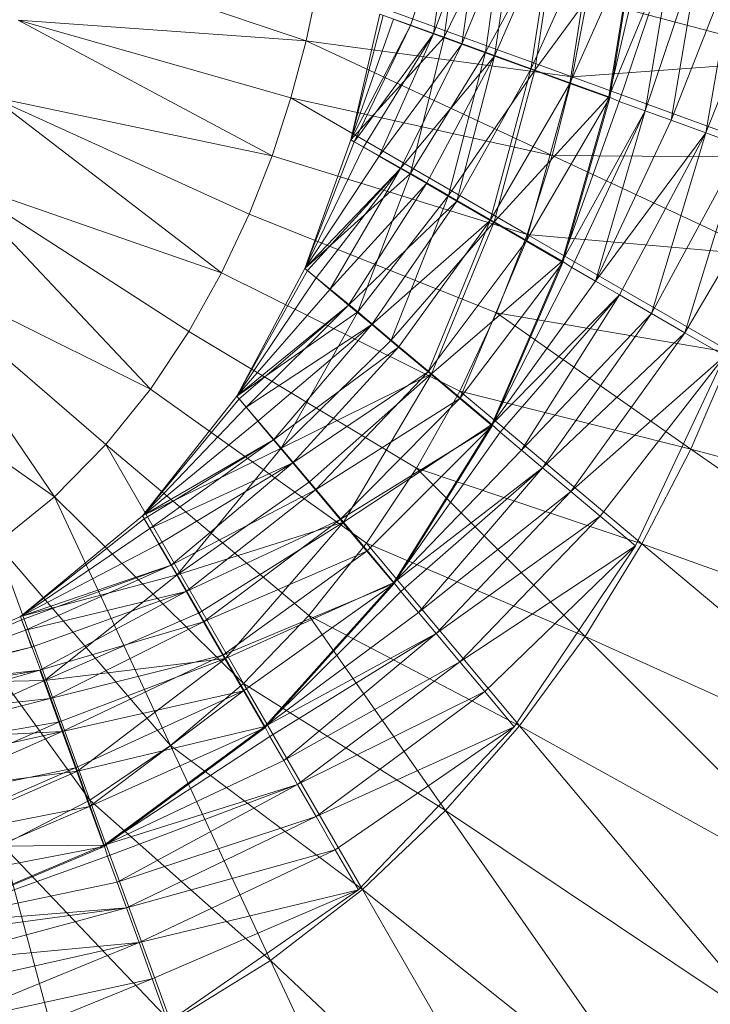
# Model space of a CAD drawing. Header units: metres. Extents: x 391.1 to 430.4, y 12.7 to 28.4.
# Tile 52 of 86: x 401.9107 to 401.9719, y 27.4786 to 27.5659. Entities that reach past the tile are written whole.
import ezdxf

# ---------------------------------------------------------------- set-up
doc = ezdxf.new("R2010")
doc.units = ezdxf.units.M
doc.layers.add('A-DETL-____-MBND', color=7, linetype='Continuous', lineweight=18)

# ---------------------------------------------------------------- blocks, each defined once
blk = doc.blocks.new('Family - Inodor PB-155331-02_ELEC_P0')
at = {"layer": 'A-DETL-____-MBND', "color": 253, "true_color": 0xaaaaaa}
for p, q in [((0.268513, 0.204315), (0.264861, 0.193347)), ((0.264861, 0.193347), (0.268513, 0.204315)), ((0.268513, 0.204315), (0.266902, 0.192605)), ((0.266902, 0.192605), (0.268513, 0.204315)), ((0.266902, 0.192605), (0.271149, 0.20385)), ((0.266902, 0.192605), (0.271149, 0.20385)), ((0.269507, 0.204198), (0.267861, 0.192317)), ((0.269507, 0.204198), (0.267861, 0.192317)), ((0.267861, 0.192317), (0.269507, 0.204198)), ((0.267861, 0.192317), (0.273341, 0.203522)), ((0.267861, 0.192317), (0.273341, 0.203522)), ((0.271149, 0.20385), (0.269418, 0.191689)), ((0.269418, 0.191689), (0.271149, 0.20385)), ((0.273341, 0.203522), (0.271519, 0.190986)), ((0.271519, 0.190986), (0.273341, 0.203522)), ((0.269418, 0.191689), (0.274204, 0.203311)), ((0.269418, 0.191689), (0.274204, 0.203311)), ((0.271519, 0.190986), (0.277942, 0.202711)), ((0.271519, 0.190986), (0.277942, 0.202711)), ((0.274204, 0.203311), (0.272332, 0.190628)), ((0.272332, 0.190628), (0.274204, 0.203311)), ((0.272332, 0.190628), (0.277583, 0.202715)), ((0.272332, 0.190628), (0.277583, 0.202715)), ((0.277583, 0.202715), (0.275556, 0.189455)), ((0.275556, 0.189455), (0.277583, 0.202715)), ((0.277942, 0.202711), (0.275909, 0.189388)), ((0.275909, 0.189388), (0.277942, 0.202711)), ((0.275556, 0.189455), (0.281184, 0.20208)), ((0.275556, 0.189455), (0.281184, 0.20208)), ((0.281184, 0.20208), (0.278993, 0.188204)), ((0.278993, 0.188204), (0.281184, 0.20208)), ((0.275909, 0.189388), (0.284816, 0.201499)), ((0.275909, 0.189388), (0.284816, 0.201499)), ((0.278993, 0.188204), (0.284899, 0.201425)), ((0.278993, 0.188204), (0.284899, 0.201425)), ((0.284816, 0.201499), (0.282469, 0.187)), ((0.282469, 0.187), (0.284816, 0.201499)), ((0.282469, 0.187), (0.28579, 0.201272)), ((0.282469, 0.187), (0.28579, 0.201272)), ((0.282469, 0.187), (0.288207, 0.200846)), ((0.282469, 0.187), (0.288207, 0.200846)), ((0.284899, 0.201425), (0.282537, 0.186914)), ((0.288207, 0.200846), (0.283388, 0.186608)), ((0.283388, 0.186608), (0.288207, 0.200846)), ((0.288207, 0.200846), (0.285694, 0.185769)), ((0.285694, 0.185769), (0.288207, 0.200846)), ((0.231512, 0.200052), (0.255616, 0.191979)), ((0.285694, 0.185769), (0.290606, 0.200423)), ((0.285694, 0.185769), (0.290606, 0.200423)), ((0.290606, 0.200423), (0.287984, 0.184936)), ((0.287984, 0.184936), (0.290606, 0.200423)), ((0.287984, 0.184936), (0.293837, 0.199854)), ((0.287984, 0.184936), (0.293837, 0.199854)), ((0.293837, 0.199854), (0.291066, 0.183814)), ((0.291066, 0.183814), (0.293837, 0.199854)), ((0.291066, 0.183814), (0.297204, 0.19926)), ((0.291066, 0.183814), (0.297204, 0.19926)), ((0.256677, 0.196978), (0.255616, 0.191979)), ((0.256677, 0.196978), (0.279209, 0.188777)), ((0.280552, 0.195736), (0.279209, 0.188777)), ((0.280552, 0.195736), (0.300666, 0.190346)), ((0.262142, 0.194337), (0.259586, 0.18319)), ((0.259586, 0.18319), (0.262142, 0.194337)), ((0.262142, 0.194337), (0.259586, 0.18319)), ((0.259586, 0.18319), (0.262142, 0.194337)), ((0.259586, 0.18319), (0.262437, 0.19423)), ((0.259586, 0.18319), (0.262437, 0.19423)), ((0.259586, 0.18319), (0.263358, 0.193895)), ((0.259586, 0.18319), (0.263358, 0.193895)), ((0.262142, 0.194337), (0.267861, 0.192317)), ((0.262142, 0.194337), (0.267861, 0.192317)), ((0.263358, 0.193895), (0.264861, 0.193347)), ((0.263358, 0.193895), (0.264861, 0.193347)), ((0.23005, 0.193813), (0.252592, 0.181788)), ((0.255616, 0.191979), (0.23005, 0.193813)), ((0.23005, 0.193813), (0.254265, 0.186915)), ((0.259586, 0.18319), (0.264861, 0.193347)), ((0.259586, 0.18319), (0.264861, 0.193347)), ((0.264861, 0.193347), (0.259858, 0.183033)), ((0.259858, 0.183033), (0.264861, 0.193347)), ((0.264861, 0.193347), (0.266902, 0.192605)), ((0.264861, 0.193347), (0.266902, 0.192605)), ((0.259586, 0.18319), (0.267861, 0.192317)), ((0.259586, 0.18319), (0.267861, 0.192317)), ((0.259858, 0.183033), (0.266902, 0.192605)), ((0.259858, 0.183033), (0.266902, 0.192605)), ((0.266902, 0.192605), (0.260706, 0.182543)), ((0.260706, 0.182543), (0.266902, 0.192605)), ((0.266902, 0.192605), (0.262092, 0.181743)), ((0.262092, 0.181743), (0.266902, 0.192605)), ((0.267861, 0.192317), (0.264867, 0.180207)), ((0.267861, 0.192317), (0.264867, 0.180207)), ((0.264867, 0.180207), (0.267861, 0.192317)), ((0.266902, 0.192605), (0.269418, 0.191689)), ((0.266902, 0.192605), (0.269418, 0.191689)), ((0.267861, 0.192317), (0.271519, 0.190986)), ((0.267861, 0.192317), (0.271519, 0.190986)), ((0.255616, 0.191979), (0.254265, 0.186915)), ((0.255616, 0.191979), (0.27744, 0.181802)), ((0.279209, 0.188777), (0.255616, 0.191979)), ((0.262092, 0.181743), (0.269418, 0.191689)), ((0.262092, 0.181743), (0.269418, 0.191689)), ((0.269418, 0.191689), (0.263973, 0.180657)), ((0.263973, 0.180657), (0.269418, 0.191689)), ((0.269418, 0.191689), (0.272332, 0.190628)), ((0.269418, 0.191689), (0.272332, 0.190628)), ((0.263973, 0.180657), (0.272332, 0.190628)), ((0.263973, 0.180657), (0.272332, 0.190628)), ((0.264867, 0.180207), (0.271519, 0.190986)), ((0.264867, 0.180207), (0.271519, 0.190986)), ((0.272332, 0.190628), (0.266291, 0.179318)), ((0.266291, 0.179318), (0.272332, 0.190628)), ((0.271519, 0.190986), (0.268239, 0.178261)), ((0.268239, 0.178261), (0.271519, 0.190986)), ((0.272332, 0.190628), (0.268977, 0.177768)), ((0.268977, 0.177768), (0.272332, 0.190628)), ((0.271519, 0.190986), (0.275909, 0.189388)), ((0.271519, 0.190986), (0.275909, 0.189388)), ((0.272332, 0.190628), (0.275556, 0.189455)), ((0.272332, 0.190628), (0.275556, 0.189455)), ((0.300666, 0.190346), (0.279209, 0.188777)), ((0.268239, 0.178261), (0.275909, 0.189388)), ((0.268239, 0.178261), (0.275909, 0.189388)), ((0.268977, 0.177768), (0.275556, 0.189455)), ((0.268977, 0.177768), (0.275556, 0.189455)), ((0.275556, 0.189455), (0.271949, 0.176052)), ((0.271949, 0.176052), (0.275556, 0.189455)), ((0.275909, 0.189388), (0.272285, 0.175925)), ((0.272285, 0.175925), (0.275909, 0.189388)), ((0.275556, 0.189455), (0.278993, 0.188204)), ((0.275556, 0.189455), (0.278993, 0.188204)), ((0.275909, 0.189388), (0.282469, 0.187)), ((0.275909, 0.189388), (0.282469, 0.187)), ((0.279209, 0.188777), (0.27744, 0.181802)), ((0.279209, 0.188777), (0.298822, 0.181638)), ((0.271949, 0.176052), (0.278993, 0.188204)), ((0.271949, 0.176052), (0.278993, 0.188204)), ((0.278993, 0.188204), (0.275116, 0.174224)), ((0.275116, 0.174224), (0.278993, 0.188204)), ((0.278993, 0.188204), (0.282537, 0.186914)), ((0.278993, 0.188204), (0.282537, 0.186914)), ((0.227765, 0.186994), (0.24811, 0.1714)), ((0.252592, 0.181788), (0.227765, 0.186994)), ((0.227765, 0.186994), (0.250555, 0.176607)), ((0.254265, 0.186915), (0.252592, 0.181788)), ((0.254265, 0.186915), (0.275214, 0.17482)), ((0.27744, 0.181802), (0.254265, 0.186915)), ((0.272285, 0.175925), (0.282469, 0.187)), ((0.272285, 0.175925), (0.282469, 0.187)), ((0.275116, 0.174224), (0.282537, 0.186914)), ((0.275116, 0.174224), (0.282537, 0.186914)), ((0.282469, 0.187), (0.27833, 0.172435)), ((0.27833, 0.172435), (0.282469, 0.187)), ((0.282537, 0.186914), (0.278382, 0.172337)), ((0.282469, 0.187), (0.283388, 0.186608)), ((0.282469, 0.187), (0.283388, 0.186608)), ((0.27833, 0.172435), (0.283388, 0.186608)), ((0.27833, 0.172435), (0.283388, 0.186608)), ((0.283388, 0.186608), (0.285694, 0.185769)), ((0.283388, 0.186608), (0.285694, 0.185769)), ((0.27833, 0.172435), (0.285694, 0.185769)), ((0.27833, 0.172435), (0.285694, 0.185769)), ((0.285694, 0.185769), (0.279167, 0.171889)), ((0.279167, 0.171889), (0.285694, 0.185769)), ((0.285694, 0.185769), (0.281292, 0.170662)), ((0.281292, 0.170662), (0.285694, 0.185769)), ((0.285694, 0.185769), (0.287984, 0.184936)), ((0.285694, 0.185769), (0.287984, 0.184936)), ((0.281292, 0.170662), (0.287984, 0.184936)), ((0.281292, 0.170662), (0.287984, 0.184936)), ((0.287984, 0.184936), (0.291066, 0.183814)), ((0.287984, 0.184936), (0.291066, 0.183814)), ((0.281292, 0.170662), (0.291066, 0.183814)), ((0.281292, 0.170662), (0.291066, 0.183814)), ((0.291066, 0.183814), (0.283402, 0.169444)), ((0.283402, 0.169444), (0.291066, 0.183814)), ((0.291066, 0.183814), (0.286243, 0.167804)), ((0.286243, 0.167804), (0.291066, 0.183814)), ((0.291066, 0.183814), (0.294279, 0.182645)), ((0.291066, 0.183814), (0.294279, 0.182645)), ((0.259586, 0.18319), (0.255501, 0.171802)), ((0.255501, 0.171802), (0.259586, 0.18319)), ((0.255501, 0.171802), (0.259586, 0.18319)), ((0.255501, 0.171802), (0.259586, 0.18319)), ((0.255501, 0.171802), (0.259858, 0.183033)), ((0.255501, 0.171802), (0.259858, 0.183033)), ((0.255501, 0.171802), (0.260706, 0.182543)), ((0.255501, 0.171802), (0.260706, 0.182543)), ((0.259586, 0.18319), (0.264867, 0.180207)), ((0.259586, 0.18319), (0.264867, 0.180207)), ((0.259586, 0.18319), (0.259858, 0.183033)), ((0.259586, 0.18319), (0.259858, 0.183033)), ((0.259858, 0.183033), (0.260706, 0.182543)), ((0.259858, 0.183033), (0.260706, 0.182543)), ((0.260706, 0.182543), (0.262092, 0.181743)), ((0.260706, 0.182543), (0.262092, 0.181743)), ((0.286243, 0.167804), (0.294279, 0.182645)), ((0.286243, 0.167804), (0.294279, 0.182645)), ((0.294279, 0.182645), (0.289204, 0.166095)), ((0.289204, 0.166095), (0.294279, 0.182645)), ((0.252592, 0.181788), (0.250555, 0.176607)), ((0.275214, 0.17482), (0.252592, 0.181788)), ((0.255501, 0.171802), (0.262092, 0.181743)), ((0.255501, 0.171802), (0.262092, 0.181743)), ((0.262092, 0.181743), (0.263973, 0.180657)), ((0.262092, 0.181743), (0.263973, 0.180657)), ((0.27744, 0.181802), (0.275214, 0.17482)), ((0.27744, 0.181802), (0.296408, 0.172957)), ((0.298822, 0.181638), (0.27744, 0.181802)), ((0.289204, 0.166095), (0.298126, 0.181239)), ((0.289204, 0.166095), (0.298126, 0.181239)), ((0.255501, 0.171802), (0.263973, 0.180657)), ((0.255501, 0.171802), (0.263973, 0.180657)), ((0.255501, 0.171802), (0.264867, 0.180207)), ((0.255501, 0.171802), (0.264867, 0.180207)), ((0.263973, 0.180657), (0.255741, 0.1716)), ((0.255741, 0.1716), (0.263973, 0.180657)), ((0.263973, 0.180657), (0.256492, 0.17097)), ((0.256492, 0.17097), (0.263973, 0.180657)), ((0.263973, 0.180657), (0.257718, 0.169942)), ((0.257718, 0.169942), (0.263973, 0.180657)), ((0.264867, 0.180207), (0.260184, 0.167948)), ((0.264867, 0.180207), (0.260184, 0.167948)), ((0.260184, 0.167948), (0.264867, 0.180207)), ((0.263973, 0.180657), (0.266291, 0.179318)), ((0.263973, 0.180657), (0.266291, 0.179318)), ((0.264867, 0.180207), (0.268239, 0.178261)), ((0.264867, 0.180207), (0.268239, 0.178261)), ((0.22426, 0.17968), (0.241795, 0.1611)), ((0.24811, 0.1714), (0.22426, 0.17968)), ((0.22426, 0.17968), (0.245207, 0.166208)), ((0.257718, 0.169942), (0.266291, 0.179318)), ((0.257718, 0.169942), (0.266291, 0.179318)), ((0.266291, 0.179318), (0.259381, 0.168546)), ((0.259381, 0.168546), (0.266291, 0.179318)), ((0.266291, 0.179318), (0.268977, 0.177768)), ((0.266291, 0.179318), (0.268977, 0.177768)), ((0.260184, 0.167948), (0.268239, 0.178261)), ((0.260184, 0.167948), (0.268239, 0.178261)), ((0.268239, 0.178261), (0.263166, 0.165445)), ((0.263166, 0.165445), (0.268239, 0.178261)), ((0.268239, 0.178261), (0.272285, 0.175925)), ((0.268239, 0.178261), (0.272285, 0.175925)), ((0.259381, 0.168546), (0.268977, 0.177768)), ((0.259381, 0.168546), (0.268977, 0.177768)), ((0.268977, 0.177768), (0.261432, 0.166825)), ((0.261432, 0.166825), (0.268977, 0.177768)), ((0.268977, 0.177768), (0.271949, 0.176052)), ((0.268977, 0.177768), (0.271949, 0.176052)), ((0.250555, 0.176607), (0.24811, 0.1714)), ((0.272496, 0.167851), (0.250555, 0.176607)), ((0.261432, 0.166825), (0.271949, 0.176052)), ((0.261432, 0.166825), (0.271949, 0.176052)), ((0.263166, 0.165445), (0.272285, 0.175925)), ((0.263166, 0.165445), (0.272285, 0.175925)), ((0.271949, 0.176052), (0.263808, 0.164831)), ((0.263808, 0.164831), (0.271949, 0.176052)), ((0.271949, 0.176052), (0.266436, 0.162626)), ((0.266436, 0.162626), (0.271949, 0.176052)), ((0.272285, 0.175925), (0.266745, 0.162442)), ((0.266745, 0.162442), (0.272285, 0.175925)), ((0.271949, 0.176052), (0.275116, 0.174224)), ((0.271949, 0.176052), (0.275116, 0.174224)), ((0.272285, 0.175925), (0.27833, 0.172435)), ((0.272285, 0.175925), (0.27833, 0.172435)), ((0.275214, 0.17482), (0.272496, 0.167851)), ((0.275214, 0.17482), (0.29339, 0.164326)), ((0.296408, 0.172957), (0.275214, 0.17482)), ((0.266436, 0.162626), (0.275116, 0.174224)), ((0.266436, 0.162626), (0.275116, 0.174224)), ((0.275116, 0.174224), (0.269238, 0.160275)), ((0.269238, 0.160275), (0.275116, 0.174224)), ((0.275116, 0.174224), (0.278382, 0.172337)), ((0.275116, 0.174224), (0.278382, 0.172337)), ((0.219036, 0.172436), (0.233284, 0.151555)), ((0.241795, 0.1611), (0.219036, 0.172436)), ((0.219036, 0.172436), (0.237832, 0.156173)), ((0.266745, 0.162442), (0.27833, 0.172435)), ((0.266745, 0.162442), (0.27833, 0.172435)), ((0.269238, 0.160275), (0.278382, 0.172337)), ((0.269238, 0.160275), (0.278382, 0.172337)), ((0.27833, 0.172435), (0.272092, 0.157955)), ((0.272092, 0.157955), (0.27833, 0.172435)), ((0.278382, 0.172337), (0.272127, 0.15785)), ((0.27833, 0.172435), (0.279167, 0.171889)), ((0.27833, 0.172435), (0.279167, 0.171889)), ((0.24811, 0.1714), (0.245207, 0.166208)), ((0.269243, 0.160927), (0.24811, 0.1714)), ((0.255501, 0.171802), (0.249463, 0.160477)), ((0.249463, 0.160477), (0.255501, 0.171802)), ((0.249463, 0.160477), (0.255501, 0.171802)), ((0.249463, 0.160477), (0.255501, 0.171802)), ((0.249463, 0.160477), (0.255741, 0.1716)), ((0.249463, 0.160477), (0.255741, 0.1716)), ((0.255501, 0.171802), (0.260184, 0.167948)), ((0.255501, 0.171802), (0.260184, 0.167948)), ((0.255501, 0.171802), (0.255741, 0.1716)), ((0.255501, 0.171802), (0.255741, 0.1716)), ((0.255741, 0.1716), (0.256492, 0.17097)), ((0.255741, 0.1716), (0.256492, 0.17097)), ((0.272092, 0.157955), (0.279167, 0.171889)), ((0.272092, 0.157955), (0.279167, 0.171889)), ((0.279167, 0.171889), (0.281292, 0.170662)), ((0.279167, 0.171889), (0.281292, 0.170662)), ((0.249463, 0.160477), (0.256492, 0.17097)), ((0.249463, 0.160477), (0.256492, 0.17097)), ((0.256492, 0.17097), (0.257718, 0.169942)), ((0.256492, 0.17097), (0.257718, 0.169942)), ((0.272092, 0.157955), (0.281292, 0.170662)), ((0.272092, 0.157955), (0.281292, 0.170662)), ((0.281292, 0.170662), (0.283402, 0.169444)), ((0.281292, 0.170662), (0.283402, 0.169444)), ((0.249463, 0.160477), (0.257718, 0.169942)), ((0.249463, 0.160477), (0.257718, 0.169942)), ((0.257718, 0.169942), (0.259381, 0.168546)), ((0.257718, 0.169942), (0.259381, 0.168546)), ((0.272092, 0.157955), (0.283402, 0.169444)), ((0.272092, 0.157955), (0.283402, 0.169444)), ((0.283402, 0.169444), (0.272822, 0.157272)), ((0.272822, 0.157272), (0.283402, 0.169444)), ((0.283402, 0.169444), (0.274702, 0.155695)), ((0.274702, 0.155695), (0.283402, 0.169444)), ((0.283402, 0.169444), (0.286243, 0.167804)), ((0.283402, 0.169444), (0.286243, 0.167804)), ((0.249463, 0.160477), (0.259381, 0.168546)), ((0.249463, 0.160477), (0.259381, 0.168546)), ((0.259381, 0.168546), (0.249664, 0.160237)), ((0.249664, 0.160237), (0.259381, 0.168546)), ((0.259381, 0.168546), (0.250294, 0.159486)), ((0.250294, 0.159486), (0.259381, 0.168546)), ((0.259381, 0.168546), (0.261432, 0.166825)), ((0.259381, 0.168546), (0.261432, 0.166825)), ((0.249463, 0.160477), (0.260184, 0.167948)), ((0.249463, 0.160477), (0.260184, 0.167948)), ((0.260184, 0.167948), (0.253405, 0.155868)), ((0.253405, 0.155868), (0.260184, 0.167948)), ((0.253405, 0.155868), (0.260184, 0.167948)), ((0.260184, 0.167948), (0.263166, 0.165445)), ((0.260184, 0.167948), (0.263166, 0.165445)), ((0.272496, 0.167851), (0.269243, 0.160927)), ((0.272496, 0.167851), (0.289734, 0.15578)), ((0.29339, 0.164326), (0.272496, 0.167851)), ((0.274702, 0.155695), (0.286243, 0.167804)), ((0.274702, 0.155695), (0.286243, 0.167804)), ((0.286243, 0.167804), (0.276569, 0.154129)), ((0.276569, 0.154129), (0.286243, 0.167804)), ((0.286243, 0.167804), (0.289204, 0.166095)), ((0.286243, 0.167804), (0.289204, 0.166095)), ((0.250294, 0.159486), (0.261432, 0.166825)), ((0.250294, 0.159486), (0.261432, 0.166825)), ((0.261432, 0.166825), (0.251323, 0.158261)), ((0.251323, 0.158261), (0.261432, 0.166825)), ((0.261432, 0.166825), (0.252719, 0.156597)), ((0.252719, 0.156597), (0.261432, 0.166825)), ((0.261432, 0.166825), (0.263808, 0.164831)), ((0.261432, 0.166825), (0.263808, 0.164831)), ((0.233284, 0.151555), (0.211782, 0.166667)), ((0.245207, 0.166208), (0.241795, 0.1611)), ((0.265411, 0.154098), (0.245207, 0.166208)), ((0.276569, 0.154129), (0.289204, 0.166095)), ((0.276569, 0.154129), (0.289204, 0.166095)), ((0.289204, 0.166095), (0.279082, 0.152021)), ((0.279082, 0.152021), (0.289204, 0.166095)), ((0.289204, 0.166095), (0.292748, 0.164042)), ((0.289204, 0.166095), (0.292748, 0.164042)), ((0.253405, 0.155868), (0.263166, 0.165445)), ((0.253405, 0.155868), (0.263166, 0.165445)), ((0.263166, 0.165445), (0.266745, 0.162442)), ((0.263166, 0.165445), (0.266745, 0.162442)), ((0.252719, 0.156597), (0.263808, 0.164831)), ((0.252719, 0.156597), (0.263808, 0.164831)), ((0.263808, 0.164831), (0.254439, 0.154546)), ((0.254439, 0.154546), (0.263808, 0.164831)), ((0.263808, 0.164831), (0.266436, 0.162626)), ((0.263808, 0.164831), (0.266436, 0.162626)), ((0.29339, 0.164326), (0.289734, 0.15578)), ((0.279082, 0.152021), (0.292748, 0.164042)), ((0.279082, 0.152021), (0.292748, 0.164042)), ((0.292748, 0.164042), (0.281701, 0.149823)), ((0.281701, 0.149823), (0.292748, 0.164042)), ((0.292748, 0.164042), (0.284835, 0.147186)), ((0.253405, 0.155868), (0.266745, 0.162442)), ((0.253405, 0.155868), (0.266745, 0.162442)), ((0.254439, 0.154546), (0.266436, 0.162626)), ((0.254439, 0.154546), (0.266436, 0.162626)), ((0.266745, 0.162442), (0.255908, 0.152886)), ((0.255908, 0.152886), (0.266745, 0.162442)), ((0.266436, 0.162626), (0.256433, 0.15217)), ((0.256433, 0.15217), (0.266436, 0.162626)), ((0.266745, 0.162442), (0.258911, 0.149307)), ((0.258911, 0.149307), (0.266745, 0.162442)), ((0.266436, 0.162626), (0.269238, 0.160275)), ((0.266436, 0.162626), (0.269238, 0.160275)), ((0.266745, 0.162442), (0.272092, 0.157955)), ((0.266745, 0.162442), (0.272092, 0.157955)), ((0.241795, 0.1611), (0.237832, 0.156173)), ((0.260959, 0.147435), (0.241795, 0.1611)), ((0.269243, 0.160927), (0.265411, 0.154098)), ((0.269243, 0.160927), (0.2854, 0.147369)), ((0.289734, 0.15578), (0.269243, 0.160927)), ((0.249463, 0.160477), (0.241095, 0.149858)), ((0.241095, 0.149858), (0.249463, 0.160477)), ((0.249463, 0.160477), (0.241095, 0.149858)), ((0.241095, 0.149858), (0.249463, 0.160477)), ((0.241095, 0.149858), (0.249664, 0.160237)), ((0.241095, 0.149858), (0.249664, 0.160237)), ((0.249463, 0.160477), (0.253405, 0.155868)), ((0.249463, 0.160477), (0.253405, 0.155868)), ((0.249463, 0.160477), (0.249664, 0.160237)), ((0.249463, 0.160477), (0.249664, 0.160237)), ((0.249664, 0.160237), (0.250294, 0.159486)), ((0.249664, 0.160237), (0.250294, 0.159486)), ((0.256433, 0.15217), (0.269238, 0.160275)), ((0.256433, 0.15217), (0.269238, 0.160275)), ((0.269238, 0.160275), (0.258639, 0.149542)), ((0.258639, 0.149542), (0.269238, 0.160275)), ((0.269238, 0.160275), (0.272127, 0.15785)), ((0.269238, 0.160275), (0.272127, 0.15785)), ((0.241095, 0.149858), (0.250294, 0.159486)), ((0.241095, 0.149858), (0.250294, 0.159486)), ((0.250294, 0.159486), (0.251323, 0.158261)), ((0.250294, 0.159486), (0.251323, 0.158261)), ((0.241095, 0.149858), (0.251323, 0.158261)), ((0.241095, 0.149858), (0.251323, 0.158261)), ((0.251323, 0.158261), (0.252719, 0.156597)), ((0.251323, 0.158261), (0.252719, 0.156597)), ((0.258639, 0.149542), (0.272127, 0.15785)), ((0.258639, 0.149542), (0.272127, 0.15785)), ((0.258911, 0.149307), (0.272092, 0.157955)), ((0.258911, 0.149307), (0.272092, 0.157955)), ((0.272127, 0.15785), (0.260989, 0.14674)), ((0.260989, 0.14674), (0.272127, 0.15785)), ((0.272092, 0.157955), (0.263398, 0.14396)), ((0.263398, 0.14396), (0.272092, 0.157955)), ((0.263398, 0.14396), (0.272822, 0.157272)), ((0.263398, 0.14396), (0.272822, 0.157272)), ((0.272127, 0.15785), (0.263414, 0.143851)), ((0.272092, 0.157955), (0.272822, 0.157272)), ((0.272092, 0.157955), (0.272822, 0.157272)), ((0.272822, 0.157272), (0.274702, 0.155695)), ((0.272822, 0.157272), (0.274702, 0.155695)), ((0.241095, 0.149858), (0.252719, 0.156597)), ((0.241095, 0.149858), (0.252719, 0.156597)), ((0.252719, 0.156597), (0.241252, 0.149587)), ((0.241252, 0.149587), (0.252719, 0.156597)), ((0.252719, 0.156597), (0.241742, 0.148738)), ((0.241742, 0.148738), (0.252719, 0.156597)), ((0.252719, 0.156597), (0.254439, 0.154546)), ((0.252719, 0.156597), (0.254439, 0.154546)), ((0.237832, 0.156173), (0.233284, 0.151555)), ((0.237832, 0.156173), (0.250054, 0.135004)), ((0.255848, 0.141031), (0.237832, 0.156173)), ((0.241095, 0.149858), (0.253405, 0.155868)), ((0.241095, 0.149858), (0.253405, 0.155868)), ((0.253405, 0.155868), (0.244177, 0.144635)), ((0.253405, 0.155868), (0.244177, 0.144635)), ((0.244177, 0.144635), (0.253405, 0.155868)), ((0.253405, 0.155868), (0.255908, 0.152886)), ((0.253405, 0.155868), (0.255908, 0.152886)), ((0.263398, 0.14396), (0.274702, 0.155695)), ((0.263398, 0.14396), (0.274702, 0.155695)), ((0.274702, 0.155695), (0.276569, 0.154129)), ((0.274702, 0.155695), (0.276569, 0.154129)), ((0.289734, 0.15578), (0.2854, 0.147369)), ((0.289734, 0.15578), (0.318688, 0.135506)), ((0.323951, 0.146682), (0.289734, 0.15578)), ((0.241742, 0.148738), (0.254439, 0.154546)), ((0.241742, 0.148738), (0.254439, 0.154546)), ((0.254439, 0.154546), (0.242542, 0.147352)), ((0.242542, 0.147352), (0.254439, 0.154546)), ((0.254439, 0.154546), (0.243627, 0.145472)), ((0.243627, 0.145472), (0.254439, 0.154546)), ((0.254439, 0.154546), (0.256433, 0.15217)), ((0.254439, 0.154546), (0.256433, 0.15217)), ((0.265411, 0.154098), (0.260959, 0.147435)), ((0.263398, 0.14396), (0.276569, 0.154129)), ((0.263398, 0.14396), (0.276569, 0.154129)), ((0.276569, 0.154129), (0.263998, 0.14316)), ((0.263998, 0.14316), (0.276569, 0.154129)), ((0.265411, 0.154098), (0.280349, 0.139161)), ((0.2854, 0.147369), (0.265411, 0.154098)), ((0.276569, 0.154129), (0.265575, 0.141281)), ((0.265575, 0.141281), (0.276569, 0.154129)), ((0.276569, 0.154129), (0.279082, 0.152021)), ((0.276569, 0.154129), (0.279082, 0.152021)), ((0.244177, 0.144635), (0.255908, 0.152886)), ((0.244177, 0.144635), (0.255908, 0.152886)), ((0.255908, 0.152886), (0.258911, 0.149307)), ((0.255908, 0.152886), (0.258911, 0.149307)), ((0.243627, 0.145472), (0.256433, 0.15217)), ((0.243627, 0.145472), (0.256433, 0.15217)), ((0.256433, 0.15217), (0.244966, 0.143153)), ((0.244966, 0.143153), (0.256433, 0.15217)), ((0.256433, 0.15217), (0.258639, 0.149542)), ((0.256433, 0.15217), (0.258639, 0.149542)), ((0.265575, 0.141281), (0.279082, 0.152021)), ((0.265575, 0.141281), (0.279082, 0.152021)), ((0.279082, 0.152021), (0.267142, 0.139415)), ((0.267142, 0.139415), (0.279082, 0.152021)), ((0.279082, 0.152021), (0.281701, 0.149823)), ((0.279082, 0.152021), (0.281701, 0.149823)), ((0.233284, 0.151555), (0.228147, 0.147404)), ((0.233284, 0.151555), (0.243571, 0.129494)), ((0.250054, 0.135004), (0.233284, 0.151555)), ((0.241095, 0.149858), (0.230257, 0.140936)), ((0.230257, 0.140936), (0.241095, 0.149858)), ((0.241095, 0.149858), (0.230257, 0.140936)), ((0.230257, 0.140936), (0.241095, 0.149858)), ((0.230257, 0.140936), (0.241252, 0.149587)), ((0.230257, 0.140936), (0.241252, 0.149587)), ((0.241095, 0.149858), (0.244177, 0.144635)), ((0.241095, 0.149858), (0.244177, 0.144635)), ((0.241095, 0.149858), (0.241252, 0.149587)), ((0.241095, 0.149858), (0.241252, 0.149587)), ((0.241252, 0.149587), (0.241742, 0.148738)), ((0.241252, 0.149587), (0.241742, 0.148738)), ((0.244177, 0.144635), (0.258911, 0.149307)), ((0.244177, 0.144635), (0.258911, 0.149307)), ((0.244966, 0.143153), (0.258639, 0.149542)), ((0.244966, 0.143153), (0.258639, 0.149542)), ((0.258911, 0.149307), (0.246124, 0.141263)), ((0.246124, 0.141263), (0.258911, 0.149307)), ((0.258639, 0.149542), (0.246517, 0.140467)), ((0.246517, 0.140467), (0.258639, 0.149542)), ((0.258911, 0.149307), (0.24846, 0.137217)), ((0.24846, 0.137217), (0.258911, 0.149307)), ((0.258639, 0.149542), (0.260989, 0.14674)), ((0.258639, 0.149542), (0.260989, 0.14674)), ((0.258911, 0.149307), (0.263398, 0.14396)), ((0.258911, 0.149307), (0.263398, 0.14396)), ((0.267142, 0.139415), (0.281701, 0.149823)), ((0.267142, 0.139415), (0.281701, 0.149823)), ((0.281701, 0.149823), (0.26925, 0.136902)), ((0.26925, 0.136902), (0.281701, 0.149823)), ((0.281701, 0.149823), (0.284835, 0.147186)), ((0.281701, 0.149823), (0.284835, 0.147186)), ((0.230257, 0.140936), (0.241742, 0.148738)), ((0.230257, 0.140936), (0.241742, 0.148738)), ((0.241742, 0.148738), (0.242542, 0.147352)), ((0.241742, 0.148738), (0.242542, 0.147352)), ((0.228147, 0.147404), (0.236425, 0.124661)), ((0.243571, 0.129494), (0.228147, 0.147404)), ((0.230257, 0.140936), (0.242542, 0.147352)), ((0.230257, 0.140936), (0.242542, 0.147352)), ((0.242542, 0.147352), (0.243627, 0.145472)), ((0.242542, 0.147352), (0.243627, 0.145472)), ((0.246517, 0.140467), (0.260989, 0.14674)), ((0.246517, 0.140467), (0.260989, 0.14674)), ((0.260989, 0.14674), (0.248232, 0.137496)), ((0.248232, 0.137496), (0.260989, 0.14674)), ((0.260959, 0.147435), (0.255848, 0.141031)), ((0.260959, 0.147435), (0.274546, 0.131243)), ((0.280349, 0.139161), (0.260959, 0.147435)), ((0.260989, 0.14674), (0.263414, 0.143851)), ((0.260989, 0.14674), (0.263414, 0.143851)), ((0.26925, 0.136902), (0.284835, 0.147186)), ((0.26925, 0.136902), (0.284835, 0.147186)), ((0.284835, 0.147186), (0.271448, 0.134283)), ((0.271448, 0.134283), (0.284835, 0.147186)), ((0.284835, 0.147186), (0.274077, 0.131142)), ((0.2854, 0.147369), (0.280349, 0.139161)), ((0.2854, 0.147369), (0.312513, 0.124619)), ((0.318688, 0.135506), (0.2854, 0.147369)), ((0.230257, 0.140936), (0.243627, 0.145472)), ((0.230257, 0.140936), (0.243627, 0.145472)), ((0.243627, 0.145472), (0.230364, 0.140641)), ((0.230364, 0.140641), (0.243627, 0.145472)), ((0.243627, 0.145472), (0.230699, 0.139721)), ((0.230699, 0.139721), (0.243627, 0.145472)), ((0.243627, 0.145472), (0.244966, 0.143153)), ((0.243627, 0.145472), (0.244966, 0.143153)), ((0.230257, 0.140936), (0.244177, 0.144635)), ((0.230257, 0.140936), (0.244177, 0.144635)), ((0.244177, 0.144635), (0.232385, 0.135257)), ((0.232385, 0.135257), (0.244177, 0.144635)), ((0.232385, 0.135257), (0.244177, 0.144635)), ((0.244177, 0.144635), (0.246124, 0.141263)), ((0.244177, 0.144635), (0.246124, 0.141263)), ((0.236425, 0.124661), (0.22245, 0.143899)), ((0.248232, 0.137496), (0.263414, 0.143851)), ((0.248232, 0.137496), (0.263414, 0.143851)), ((0.24846, 0.137217), (0.263398, 0.14396)), ((0.24846, 0.137217), (0.263398, 0.14396)), ((0.263414, 0.143851), (0.250061, 0.134329)), ((0.250061, 0.134329), (0.263414, 0.143851)), ((0.263414, 0.143851), (0.251946, 0.131062)), ((0.263398, 0.14396), (0.25195, 0.131172)), ((0.25195, 0.131172), (0.263398, 0.14396)), ((0.263398, 0.14396), (0.263998, 0.14316)), ((0.263398, 0.14396), (0.263998, 0.14316)), ((0.230699, 0.139721), (0.244966, 0.143153)), ((0.230699, 0.139721), (0.244966, 0.143153)), ((0.231247, 0.138217), (0.244966, 0.143153)), ((0.244966, 0.143153), (0.231247, 0.138217)), ((0.231986, 0.136175), (0.244966, 0.143153)), ((0.231986, 0.136175), (0.244966, 0.143153)), ((0.244966, 0.143153), (0.246517, 0.140467)), ((0.244966, 0.143153), (0.246517, 0.140467)), ((0.25195, 0.131172), (0.263998, 0.14316)), ((0.25195, 0.131172), (0.263998, 0.14316)), ((0.263998, 0.14316), (0.265575, 0.141281)), ((0.263998, 0.14316), (0.265575, 0.141281)), ((0.230257, 0.140936), (0.217262, 0.134894)), ((0.217262, 0.134894), (0.230257, 0.140936)), ((0.230257, 0.140936), (0.217262, 0.134894)), ((0.217262, 0.134894), (0.230257, 0.140936)), ((0.217262, 0.134894), (0.230364, 0.140641)), ((0.217262, 0.134894), (0.230364, 0.140641)), ((0.230257, 0.140936), (0.232385, 0.135257)), ((0.230257, 0.140936), (0.232385, 0.135257)), ((0.230257, 0.140936), (0.230364, 0.140641)), ((0.230257, 0.140936), (0.230364, 0.140641)), ((0.230364, 0.140641), (0.230699, 0.139721)), ((0.230364, 0.140641), (0.230699, 0.139721)), ((0.232385, 0.135257), (0.246124, 0.141263)), ((0.232385, 0.135257), (0.246124, 0.141263)), ((0.246124, 0.141263), (0.24846, 0.137217)), ((0.246124, 0.141263), (0.24846, 0.137217)), ((0.255848, 0.141031), (0.250054, 0.135004)), ((0.25195, 0.131172), (0.265575, 0.141281)), ((0.25195, 0.131172), (0.265575, 0.141281)), ((0.255848, 0.141031), (0.267965, 0.123726)), ((0.274546, 0.131243), (0.255848, 0.141031)), ((0.265575, 0.141281), (0.267142, 0.139415)), ((0.265575, 0.141281), (0.267142, 0.139415)), ((0.217262, 0.134894), (0.230699, 0.139721)), ((0.217262, 0.134894), (0.230699, 0.139721)), ((0.230699, 0.139721), (0.231247, 0.138217)), ((0.230699, 0.139721), (0.231247, 0.138217)), ((0.231986, 0.136175), (0.246517, 0.140467)), ((0.231986, 0.136175), (0.246517, 0.140467)), ((0.246517, 0.140467), (0.232905, 0.133661)), ((0.232905, 0.133661), (0.246517, 0.140467)), ((0.246517, 0.140467), (0.248232, 0.137496)), ((0.246517, 0.140467), (0.248232, 0.137496)), ((0.25195, 0.131172), (0.267142, 0.139415)), ((0.25195, 0.131172), (0.267142, 0.139415)), ((0.267142, 0.139415), (0.252402, 0.130281)), ((0.252402, 0.130281), (0.267142, 0.139415)), ((0.267142, 0.139415), (0.253629, 0.128156)), ((0.253629, 0.128156), (0.267142, 0.139415)), ((0.267142, 0.139415), (0.26925, 0.136902)), ((0.267142, 0.139415), (0.26925, 0.136902)), ((0.280349, 0.139161), (0.274546, 0.131243)), ((0.280349, 0.139161), (0.305397, 0.114113)), ((0.312513, 0.124619), (0.280349, 0.139161)), ((0.217262, 0.134894), (0.231247, 0.138217)), ((0.217262, 0.134894), (0.231247, 0.138217)), ((0.231247, 0.138217), (0.217331, 0.134597)), ((0.217331, 0.134597), (0.231247, 0.138217)), ((0.232385, 0.135257), (0.24846, 0.137217)), ((0.232385, 0.135257), (0.24846, 0.137217)), ((0.232905, 0.133661), (0.248232, 0.137496)), ((0.232905, 0.133661), (0.248232, 0.137496)), ((0.24846, 0.137217), (0.233717, 0.131599)), ((0.233717, 0.131599), (0.24846, 0.137217)), ((0.248232, 0.137496), (0.233966, 0.130746)), ((0.233966, 0.130746), (0.248232, 0.137496)), ((0.24846, 0.137217), (0.235315, 0.127208)), ((0.235315, 0.127208), (0.24846, 0.137217)), ((0.248232, 0.137496), (0.250061, 0.134329)), ((0.248232, 0.137496), (0.250061, 0.134329)), ((0.24846, 0.137217), (0.25195, 0.131172)), ((0.24846, 0.137217), (0.25195, 0.131172)), ((0.253629, 0.128156), (0.26925, 0.136902)), ((0.253629, 0.128156), (0.26925, 0.136902)), ((0.26925, 0.136902), (0.254848, 0.126046)), ((0.254848, 0.126046), (0.26925, 0.136902)), ((0.26925, 0.136902), (0.271448, 0.134283)), ((0.26925, 0.136902), (0.271448, 0.134283)), ((0.217331, 0.134597), (0.231986, 0.136175)), ((0.217331, 0.134597), (0.231986, 0.136175)), ((0.231986, 0.136175), (0.217486, 0.13362)), ((0.217486, 0.13362), (0.231986, 0.136175)), ((0.231986, 0.136175), (0.217764, 0.132044)), ((0.217764, 0.132044), (0.231986, 0.136175)), ((0.231986, 0.136175), (0.232905, 0.133661)), ((0.231986, 0.136175), (0.232905, 0.133661)), ((0.217262, 0.134894), (0.232385, 0.135257)), ((0.217262, 0.134894), (0.232385, 0.135257)), ((0.232385, 0.135257), (0.218372, 0.128931)), ((0.218372, 0.128931), (0.232385, 0.135257)), ((0.218372, 0.128931), (0.232385, 0.135257)), ((0.232385, 0.135257), (0.233717, 0.131599)), ((0.232385, 0.135257), (0.233717, 0.131599)), ((0.250054, 0.135004), (0.243571, 0.129494)), ((0.250054, 0.135004), (0.260599, 0.116738)), ((0.267965, 0.123726), (0.250054, 0.135004)), ((0.217764, 0.132044), (0.232905, 0.133661)), ((0.217764, 0.132044), (0.232905, 0.133661)), ((0.232905, 0.133661), (0.218141, 0.129906)), ((0.218141, 0.129906), (0.232905, 0.133661)), ((0.232905, 0.133661), (0.233966, 0.130746)), ((0.232905, 0.133661), (0.233966, 0.130746)), ((0.233966, 0.130746), (0.250061, 0.134329)), ((0.233966, 0.130746), (0.250061, 0.134329)), ((0.250061, 0.134329), (0.235139, 0.127522)), ((0.235139, 0.127522), (0.250061, 0.134329)), ((0.250061, 0.134329), (0.23639, 0.124085)), ((0.23639, 0.124085), (0.250061, 0.134329)), ((0.250061, 0.134329), (0.251946, 0.131062)), ((0.250061, 0.134329), (0.251946, 0.131062)), ((0.254848, 0.126046), (0.271448, 0.134283)), ((0.254848, 0.126046), (0.271448, 0.134283)), ((0.271448, 0.134283), (0.256488, 0.123205)), ((0.256488, 0.123205), (0.271448, 0.134283)), ((0.271448, 0.134283), (0.274077, 0.131142)), ((0.271448, 0.134283), (0.274077, 0.131142)), ((0.218372, 0.128931), (0.233717, 0.131599)), ((0.218372, 0.128931), (0.233717, 0.131599)), ((0.233717, 0.131599), (0.219048, 0.125097)), ((0.219048, 0.125097), (0.233717, 0.131599)), ((0.233717, 0.131599), (0.235315, 0.127208)), ((0.233717, 0.131599), (0.235315, 0.127208)), ((0.235315, 0.127208), (0.25195, 0.131172)), ((0.235315, 0.127208), (0.25195, 0.131172)), ((0.23639, 0.124085), (0.251946, 0.131062)), ((0.23639, 0.124085), (0.251946, 0.131062)), ((0.251946, 0.131062), (0.23768, 0.120541)), ((0.25195, 0.131172), (0.237702, 0.120649)), ((0.237702, 0.120649), (0.25195, 0.131172)), ((0.25195, 0.131172), (0.252402, 0.130281)), ((0.25195, 0.131172), (0.252402, 0.130281)), ((0.256488, 0.123205), (0.274077, 0.131142)), ((0.256488, 0.123205), (0.274077, 0.131142)), ((0.274077, 0.131142), (0.258198, 0.120245)), ((0.258198, 0.120245), (0.274077, 0.131142)), ((0.274077, 0.131142), (0.260241, 0.116695)), ((0.274546, 0.131243), (0.267965, 0.123726)), ((0.274546, 0.131243), (0.29732, 0.104101)), ((0.305397, 0.114113), (0.274546, 0.131243)), ((0.218141, 0.129906), (0.233966, 0.130746)), ((0.218141, 0.129906), (0.233966, 0.130746)), ((0.233966, 0.130746), (0.218606, 0.127269)), ((0.218606, 0.127269), (0.233966, 0.130746)), ((0.233966, 0.130746), (0.219145, 0.124215)), ((0.219145, 0.124215), (0.233966, 0.130746)), ((0.233966, 0.130746), (0.235139, 0.127522)), ((0.233966, 0.130746), (0.235139, 0.127522)), ((0.237702, 0.120649), (0.252402, 0.130281)), ((0.237702, 0.120649), (0.252402, 0.130281)), ((0.252402, 0.130281), (0.253629, 0.128156)), ((0.252402, 0.130281), (0.253629, 0.128156)), ((0.243571, 0.129494), (0.236425, 0.124661)), ((0.243571, 0.129494), (0.252461, 0.110431)), ((0.260599, 0.116738), (0.243571, 0.129494)), ((0.219145, 0.124215), (0.235139, 0.127522)), ((0.219145, 0.124215), (0.235139, 0.127522)), ((0.235139, 0.127522), (0.219741, 0.120836)), ((0.219741, 0.120836), (0.235139, 0.127522)), ((0.235139, 0.127522), (0.23639, 0.124085)), ((0.235139, 0.127522), (0.23639, 0.124085)), ((0.237702, 0.120649), (0.253629, 0.128156)), ((0.237702, 0.120649), (0.253629, 0.128156)), ((0.253629, 0.128156), (0.254848, 0.126046)), ((0.253629, 0.128156), (0.254848, 0.126046)), ((0.219048, 0.125097), (0.235315, 0.127208)), ((0.219048, 0.125097), (0.235315, 0.127208)), ((0.235315, 0.127208), (0.219859, 0.120496)), ((0.219859, 0.120496), (0.235315, 0.127208)), ((0.235315, 0.127208), (0.237702, 0.120649)), ((0.235315, 0.127208), (0.237702, 0.120649)), ((0.237702, 0.120649), (0.254848, 0.126046)), ((0.237702, 0.120649), (0.254848, 0.126046)), ((0.254848, 0.126046), (0.237993, 0.119692)), ((0.237993, 0.119692), (0.254848, 0.126046)), ((0.254848, 0.126046), (0.238832, 0.117387)), ((0.238832, 0.117387), (0.254848, 0.126046)), ((0.254848, 0.126046), (0.256488, 0.123205)), ((0.254848, 0.126046), (0.256488, 0.123205)), ((0.219741, 0.120836), (0.23639, 0.124085)), ((0.219741, 0.120836), (0.23639, 0.124085)), ((0.23639, 0.124085), (0.220376, 0.117234)), ((0.220376, 0.117234), (0.23639, 0.124085)), ((0.236425, 0.124661), (0.228674, 0.120671)), ((0.23639, 0.124085), (0.23768, 0.120541)), ((0.23639, 0.124085), (0.23768, 0.120541)), ((0.236425, 0.124661), (0.243594, 0.104963)), ((0.252461, 0.110431), (0.236425, 0.124661)), ((0.238832, 0.117387), (0.256488, 0.123205)), ((0.238832, 0.117387), (0.256488, 0.123205)), ((0.256488, 0.123205), (0.239666, 0.115098)), ((0.239666, 0.115098), (0.256488, 0.123205)), ((0.256488, 0.123205), (0.258198, 0.120245)), ((0.256488, 0.123205), (0.258198, 0.120245)), ((0.267965, 0.123726), (0.260599, 0.116738)), ((0.267965, 0.123726), (0.288278, 0.094716)), ((0.29732, 0.104101), (0.267965, 0.123726)), ((0.219859, 0.120496), (0.237702, 0.120649)), ((0.219859, 0.120496), (0.237702, 0.120649)), ((0.220376, 0.117234), (0.23768, 0.120541)), ((0.220376, 0.117234), (0.23768, 0.120541)), ((0.23768, 0.120541), (0.22103, 0.11352)), ((0.237702, 0.120649), (0.221071, 0.113622)), ((0.221071, 0.113622), (0.237702, 0.120649)), ((0.228674, 0.120671), (0.234079, 0.100497)), ((0.228674, 0.120671), (0.243594, 0.104963)), ((0.237702, 0.120649), (0.237993, 0.119692)), ((0.237702, 0.120649), (0.237993, 0.119692)), ((0.221071, 0.113622), (0.237993, 0.119692)), ((0.221071, 0.113622), (0.237993, 0.119692)), ((0.237993, 0.119692), (0.238832, 0.117387)), ((0.237993, 0.119692), (0.238832, 0.117387)), ((0.239666, 0.115098), (0.258198, 0.120245)), ((0.239666, 0.115098), (0.258198, 0.120245)), ((0.258198, 0.120245), (0.240788, 0.112015)), ((0.240788, 0.112015), (0.258198, 0.120245)), ((0.258198, 0.120245), (0.260241, 0.116695)), ((0.258198, 0.120245), (0.260241, 0.116695)), ((0.221071, 0.113622), (0.238832, 0.117387)), ((0.221071, 0.113622), (0.238832, 0.117387)), ((0.238832, 0.117387), (0.239666, 0.115098)), ((0.238832, 0.117387), (0.239666, 0.115098)), ((0.240788, 0.112015), (0.260241, 0.116695)), ((0.240788, 0.112015), (0.260241, 0.116695)), ((0.260241, 0.116695), (0.241957, 0.108802)), ((0.241957, 0.108802), (0.260241, 0.116695)), ((0.260241, 0.116695), (0.243353, 0.104952)), ((0.260599, 0.116738), (0.252461, 0.110431)), ((0.260599, 0.116738), (0.278286, 0.086104)), ((0.288278, 0.094716), (0.260599, 0.116738)), ((0.221071, 0.113622), (0.239666, 0.115098)), ((0.221071, 0.113622), (0.239666, 0.115098)), ((0.239666, 0.115098), (0.221191, 0.112629)), ((0.221191, 0.112629), (0.239666, 0.115098)), ((0.239666, 0.115098), (0.221618, 0.110213)), ((0.221618, 0.110213), (0.239666, 0.115098)), ((0.239666, 0.115098), (0.240788, 0.112015)), ((0.239666, 0.115098), (0.240788, 0.112015)), ((0.221618, 0.110213), (0.240788, 0.112015)), ((0.221618, 0.110213), (0.240788, 0.112015)), ((0.240788, 0.112015), (0.222041, 0.107814)), ((0.222041, 0.107814), (0.240788, 0.112015)), ((0.240788, 0.112015), (0.222611, 0.104583)), ((0.222611, 0.104583), (0.240788, 0.112015)), ((0.240788, 0.112015), (0.241957, 0.108802)), ((0.240788, 0.112015), (0.241957, 0.108802)), ((0.252461, 0.110431), (0.243594, 0.104963)), ((0.252461, 0.110431), (0.267384, 0.078427)), ((0.278286, 0.086104), (0.252461, 0.110431)), ((0.222611, 0.104583), (0.241957, 0.108802)), ((0.222611, 0.104583), (0.241957, 0.108802)), ((0.241957, 0.108802), (0.223205, 0.101217)), ((0.223205, 0.101217), (0.241957, 0.108802)), ((0.241957, 0.108802), (0.243353, 0.104952)), ((0.241957, 0.108802), (0.243353, 0.104952))]:
    blk.add_line(p, q, dxfattribs=at)
blk = doc.blocks.new('LONDR55-XX_ZZ-ARQ-CAA-M3D-Londres55_ifc-1-02_ELEC_P0')
at = {"layer": 'A-DETL-____-MBND', "color": 253, "lineweight": 18, "true_color": 0xaaaaaa}
blk.add_blockref('Family - Inodor PB-155331-02_ELEC_P0', (401.680479, 27.372064), dxfattribs=at)

msp = doc.modelspace()

# ---------------------------------------------------------------- block references
at = {"lineweight": 5}
msp.add_blockref('LONDR55-XX_ZZ-ARQ-CAA-M3D-Londres55_ifc-1-02_ELEC_P0', (0, 0), dxfattribs=at)

doc.saveas('drawing.dxf')
